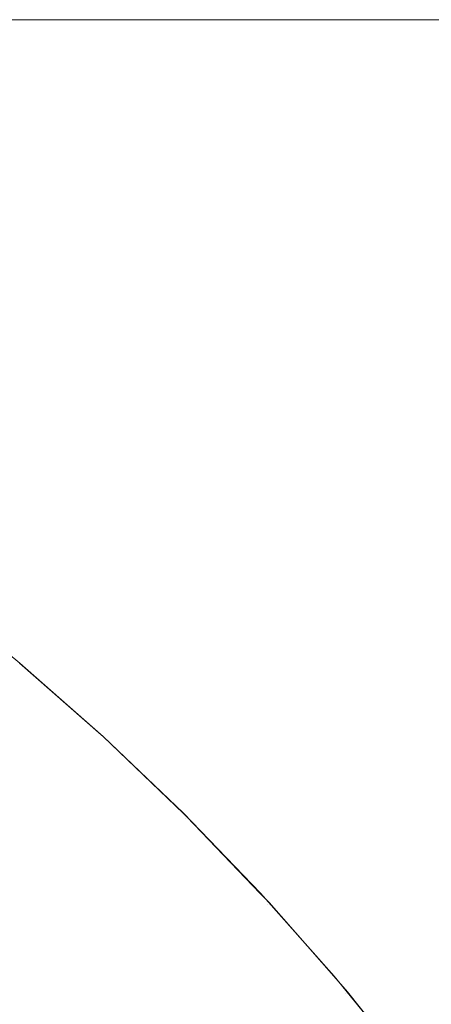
# Model space of a CAD drawing. Header units: centimetres. Extents: x -26 to 27.3, y -25.9 to -24.1.
# Tile 102 of 224: x -8.1529 to -8.1378, y -24.0961 to -24.0599. Entities that reach past the tile are written whole.
import ezdxf

# ---------------------------------------------------------------- set-up
doc = ezdxf.new("R2010")
doc.units = ezdxf.units.CM
doc.header["$LTSCALE"] = 2.54
doc.layers.add('Lucido design-1', color=7, linetype='Continuous')

# ---------------------------------------------------------------- blocks, each defined once
blk = doc.blocks.new('Gruppo-7-1')
at = {"color": 7, "linetype": 'Continuous', "lineweight": 9}
for points, invisible_edges in [([(27.182518, -24.059935, 1182.325802), (27.182518, -24.059888, 1182.322727), (-25.917482, -24.059888, 1182.322727), (-25.917482, -24.059935, 1182.325802)], 8), ([(-25.917482, -24.059888, 1181.722727), (-8.051282, -24.059888, 1182.11985), (-8.059618, -24.059888, 1182.118238)], 9), ([(-25.917482, -24.059888, 1181.722727), (-8.107523, -24.059888, 1182.101312), (-8.115021, -24.059888, 1182.09733)], 9), ([(-8.059618, -24.059888, 1182.118238), (-8.067878, -24.059888, 1182.116274), (-25.917482, -24.059888, 1181.722727)], 10), ([(-8.067878, -24.059888, 1182.116274), (-8.076047, -24.059888, 1182.11396), (-25.917482, -24.059888, 1181.722727)], 10), ([(-25.917482, -24.059888, 1181.722727), (-8.099862, -24.059888, 1182.104973), (-8.107523, -24.059888, 1182.101312)], 9), ([(-8.115021, -24.059888, 1182.09733), (-8.122344, -24.059888, 1182.093033), (-25.917482, -24.059888, 1181.722727)], 10), ([(-25.917482, -24.059888, 1181.722727), (-8.076047, -24.059888, 1182.11396), (-8.08411, -24.059888, 1182.111303)], 9), ([(-25.917482, -24.059888, 1181.722727), (-25.917482, -24.059888, 1182.322727), (-8.042886, -24.059888, 1182.121107), (-8.051282, -24.059888, 1182.11985)], 10), ([(-25.917482, -24.059888, 1181.722727), (-8.143126, -24.059888, 1182.078334), (-8.149617, -24.059888, 1182.072862)], 9), ([(-25.917482, -24.059888, 1181.722727), (-8.122344, -24.059888, 1182.093033), (-8.129477, -24.059888, 1182.088429)], 9), ([(-25.917482, -24.059888, 1181.722727), (-8.092053, -24.059888, 1182.108305), (-8.099862, -24.059888, 1182.104973)], 9), ([(-8.08411, -24.059888, 1182.111303), (-8.092053, -24.059888, 1182.108305), (-25.917482, -24.059888, 1181.722727)], 10), ([(-8.149617, -24.059888, 1182.072862), (-8.15587, -24.059888, 1182.067118), (-25.917482, -24.059888, 1181.722727)], 10), ([(-8.129477, -24.059888, 1182.088429), (-8.136409, -24.059888, 1182.083527), (-25.917482, -24.059888, 1181.722727)], 10), ([(-8.136409, -24.059888, 1182.083527), (-8.143126, -24.059888, 1182.078334), (-25.917482, -24.059888, 1181.722727)], 10), ([(9.282518, -24.059888, 1182.122727), (-25.917482, -24.059888, 1182.322727), (27.182518, -24.059888, 1182.322727)], 9), ([(9.282518, -24.059888, 1182.122727), (-8.017482, -24.059888, 1182.122727), (-25.917482, -24.059888, 1182.322727)], 10), ([(-25.917482, -24.059888, 1182.322727), (-8.02597, -24.059888, 1182.122547), (-8.034443, -24.059888, 1182.122007)], 9), ([(-8.017482, -24.059888, 1182.122727), (-8.02597, -24.059888, 1182.122547), (-25.917482, -24.059888, 1182.322727)], 10), ([(-8.034443, -24.059888, 1182.122007), (-8.042886, -24.059888, 1182.121107), (-25.917482, -24.059888, 1182.322727)], 10), ([(-25.917482, -24.059935, 1182.325802), (-25.917482, -24.060002, 1182.327088), (27.182518, -24.060002, 1182.327088), (27.182518, -24.059935, 1182.325802)], 10), ([(27.182518, -24.060149, 1182.329948), (27.182518, -24.060002, 1182.327088), (-25.917482, -24.060002, 1182.327088), (-25.917482, -24.060149, 1182.329948)], 10), ([(-8.161873, -24.059888, 1182.061115), (-8.15587, -24.059888, 1182.067118), (-8.152853, -24.059983, 1182.063971), (-8.158726, -24.059983, 1182.058098)], 14), ([(-8.158726, -24.059983, 1182.058098), (-8.152853, -24.059983, 1182.063971), (-8.149994, -24.060249, 1182.060987), (-8.155742, -24.060249, 1182.055239)], 15), ([(-8.15587, -24.059888, 1182.067118), (-8.149617, -24.059888, 1182.072862), (-8.146737, -24.059983, 1182.069589), (-8.152853, -24.059983, 1182.063971)], 14), ([(-8.152853, -24.059983, 1182.063971), (-8.146737, -24.059983, 1182.069589), (-8.144006, -24.060249, 1182.066487), (-8.149994, -24.060249, 1182.060987)], 15), ([(-8.149617, -24.059888, 1182.072862), (-8.143126, -24.059888, 1182.078334), (-8.140387, -24.059983, 1182.074942), (-8.146737, -24.059983, 1182.069589)], 14), ([(-8.146737, -24.059983, 1182.069589), (-8.140387, -24.059983, 1182.074942), (-8.137791, -24.060249, 1182.071727), (-8.144006, -24.060249, 1182.066487)], 15), ([(-8.143126, -24.059888, 1182.078334), (-8.136409, -24.059888, 1182.083527), (-8.133816, -24.059983, 1182.080021), (-8.140387, -24.059983, 1182.074942)], 14), ([(-8.140387, -24.059983, 1182.074942), (-8.133816, -24.059983, 1182.080021), (-8.131359, -24.060249, 1182.076699), (-8.137791, -24.060249, 1182.071727)], 15), ([(-25.917482, -24.060149, 1182.329948), (-25.917482, -24.060288, 1182.331441), (27.182518, -24.060288, 1182.331441), (27.182518, -24.060149, 1182.329948)], 10), ([(27.182518, -24.060535, 1182.334084), (27.182518, -24.060288, 1182.331441), (-25.917482, -24.060288, 1182.331441), (-25.917482, -24.060535, 1182.334084)], 10), ([(-8.161242, -24.060249, 1182.049251), (-8.155742, -24.060249, 1182.055239), (-8.152772, -24.060686, 1182.052392), (-8.158153, -24.060686, 1182.046533)], 15), ([(-8.155742, -24.060249, 1182.055239), (-8.149994, -24.060249, 1182.060987), (-8.147147, -24.060686, 1182.058017), (-8.152772, -24.060686, 1182.052392)], 15), ([(-8.149994, -24.060249, 1182.060987), (-8.144006, -24.060249, 1182.066487), (-8.141288, -24.060686, 1182.063398), (-8.147147, -24.060686, 1182.058017)], 15), ([(-8.144006, -24.060249, 1182.066487), (-8.137791, -24.060249, 1182.071727), (-8.135206, -24.060686, 1182.068526), (-8.141288, -24.060686, 1182.063398)], 15), ([(-25.917482, -24.060535, 1182.334084), (-25.917482, -24.060764, 1182.335777), (27.182518, -24.060764, 1182.335777), (27.182518, -24.060535, 1182.334084)], 10), ([(27.182518, -24.061093, 1182.338205), (27.182518, -24.060764, 1182.335777), (-25.917482, -24.060764, 1182.335777), (-25.917482, -24.061093, 1182.338205)], 10), ([(-8.158153, -24.060686, 1182.046533), (-8.152772, -24.060686, 1182.052392), (-8.14982, -24.061292, 1182.049562), (-8.155083, -24.061292, 1182.043831)], 15), ([(-8.152772, -24.060686, 1182.052392), (-8.147147, -24.060686, 1182.058017), (-8.144317, -24.061292, 1182.055065), (-8.14982, -24.061292, 1182.049562)], 15), ([(-8.147147, -24.060686, 1182.058017), (-8.141288, -24.060686, 1182.063398), (-8.138586, -24.061292, 1182.060328), (-8.144317, -24.061292, 1182.055065)], 15), ([(-8.141288, -24.060686, 1182.063398), (-8.135206, -24.060686, 1182.068526), (-8.132637, -24.061292, 1182.065344), (-8.138586, -24.061292, 1182.060328)], 15), ([(-25.917482, -24.061093, 1182.338205), (-25.917482, -24.061428, 1182.340088), (27.182518, -24.061428, 1182.340088), (27.182518, -24.061093, 1182.338205)], 10), ([(27.182518, -24.061823, 1182.342302), (27.182518, -24.061428, 1182.340088), (-25.917482, -24.061428, 1182.340088), (-25.917482, -24.061823, 1182.342302)], 10), ([(-8.160099, -24.061292, 1182.037882), (-8.155083, -24.061292, 1182.043831), (-8.152038, -24.062065, 1182.041151), (-8.156942, -24.062065, 1182.035334)], 15), ([(-8.155083, -24.061292, 1182.043831), (-8.14982, -24.061292, 1182.049562), (-8.14689, -24.062065, 1182.046755), (-8.152038, -24.062065, 1182.041151)], 15), ([(-8.14982, -24.061292, 1182.049562), (-8.144317, -24.061292, 1182.055065), (-8.14151, -24.062065, 1182.052135), (-8.14689, -24.062065, 1182.046755)], 15), ([(-8.144317, -24.061292, 1182.055065), (-8.138586, -24.061292, 1182.060328), (-8.135906, -24.062065, 1182.057283), (-8.14151, -24.062065, 1182.052135)], 15), ([(-8.138586, -24.061292, 1182.060328), (-8.132637, -24.061292, 1182.065344), (-8.130088, -24.062065, 1182.062187), (-8.135906, -24.062065, 1182.057283)], 15), ([(-25.917482, -24.061823, 1182.342302), (-25.917482, -24.06228, 1182.344366), (27.182518, -24.06228, 1182.344366), (27.182518, -24.061823, 1182.342302)], 10), ([(-8.156942, -24.062065, 1182.035334), (-8.152038, -24.062065, 1182.041151), (-8.149021, -24.063005, 1182.038496), (-8.153816, -24.063005, 1182.032809)], 15), ([(-8.152038, -24.062065, 1182.041151), (-8.14689, -24.062065, 1182.046755), (-8.143989, -24.063005, 1182.043974), (-8.149021, -24.063005, 1182.038496)], 15), ([(-8.14689, -24.062065, 1182.046755), (-8.14151, -24.062065, 1182.052135), (-8.138729, -24.063005, 1182.049234), (-8.143989, -24.063005, 1182.043974)], 15), ([(-8.14151, -24.062065, 1182.052135), (-8.135906, -24.062065, 1182.057283), (-8.133251, -24.063005, 1182.054266), (-8.138729, -24.063005, 1182.049234)], 15), ([(27.182518, -24.062723, 1182.346369), (27.182518, -24.06228, 1182.344366), (-25.917482, -24.06228, 1182.344366), (-25.917482, -24.062723, 1182.346369)], 10), ([(-25.917482, -24.062723, 1182.346369), (-25.917482, -24.063316, 1182.348604), (27.182518, -24.063316, 1182.348604), (27.182518, -24.062723, 1182.346369)], 10), ([(27.182518, -24.063793, 1182.350399), (27.182518, -24.063316, 1182.348604), (-25.917482, -24.063316, 1182.348604), (-25.917482, -24.063793, 1182.350399)], 10), ([(-8.158365, -24.063005, 1182.026924), (-8.153816, -24.063005, 1182.032809), (-8.150725, -24.064108, 1182.030313), (-8.155171, -24.064108, 1182.024561)], 15), ([(-8.153816, -24.063005, 1182.032809), (-8.149021, -24.063005, 1182.038496), (-8.146039, -24.064108, 1182.035871), (-8.150725, -24.064108, 1182.030313)], 15), ([(-8.149021, -24.063005, 1182.038496), (-8.143989, -24.063005, 1182.043974), (-8.141121, -24.064108, 1182.041225), (-8.146039, -24.064108, 1182.035871)], 15), ([(-8.143989, -24.063005, 1182.043974), (-8.138729, -24.063005, 1182.049234), (-8.13598, -24.064108, 1182.046366), (-8.141121, -24.064108, 1182.041225)], 15), ([(-8.138729, -24.063005, 1182.049234), (-8.133251, -24.063005, 1182.054266), (-8.130626, -24.064108, 1182.051284), (-8.13598, -24.064108, 1182.046366)], 15), ([(-25.917482, -24.063793, 1182.350399), (-25.917482, -24.064536, 1182.352792), (27.182518, -24.064536, 1182.352792), (27.182518, -24.063793, 1182.350399)], 10), ([(-8.159369, -24.064108, 1182.018626), (-8.155171, -24.064108, 1182.024561), (-8.152019, -24.065374, 1182.02223), (-8.156121, -24.065374, 1182.01643)], 15), ([(-8.155171, -24.064108, 1182.024561), (-8.150725, -24.064108, 1182.030313), (-8.147675, -24.065374, 1182.02785), (-8.152019, -24.065374, 1182.02223)], 15), ([(-8.150725, -24.064108, 1182.030313), (-8.146039, -24.064108, 1182.035871), (-8.143096, -24.065374, 1182.033281), (-8.147675, -24.065374, 1182.02785)], 15), ([(-8.146039, -24.064108, 1182.035871), (-8.141121, -24.064108, 1182.041225), (-8.13829, -24.065374, 1182.038513), (-8.143096, -24.065374, 1182.033281)], 15), ([(-8.141121, -24.064108, 1182.041225), (-8.13598, -24.064108, 1182.046366), (-8.133268, -24.065374, 1182.043536), (-8.13829, -24.065374, 1182.038513)], 15), ([(27.182518, -24.065031, 1182.354384), (27.182518, -24.064536, 1182.352792), (-25.917482, -24.064536, 1182.352792), (-25.917482, -24.065031, 1182.354384)], 10), ([(-25.917482, -24.065031, 1182.354384), (-25.917482, -24.065938, 1182.356922), (27.182518, -24.065938, 1182.356922), (27.182518, -24.065031, 1182.354384)], 10), ([(-8.156121, -24.065374, 1182.01643), (-8.152019, -24.065374, 1182.02223), (-8.148914, -24.066798, 1182.019934), (-8.152921, -24.066798, 1182.014268)], 15), ([(-8.152019, -24.065374, 1182.02223), (-8.147675, -24.065374, 1182.02785), (-8.14467, -24.066798, 1182.025424), (-8.148914, -24.066798, 1182.019934)], 15), ([(-8.147675, -24.065374, 1182.02785), (-8.143096, -24.065374, 1182.033281), (-8.140197, -24.066798, 1182.03073), (-8.14467, -24.066798, 1182.025424)], 15), ([(-8.143096, -24.065374, 1182.033281), (-8.13829, -24.065374, 1182.038513), (-8.135502, -24.066798, 1182.03584), (-8.140197, -24.066798, 1182.03073)], 15), ([(-8.13829, -24.065374, 1182.038513), (-8.133268, -24.065374, 1182.043536), (-8.130595, -24.066798, 1182.040747), (-8.135502, -24.066798, 1182.03584)], 15), ([(27.182518, -24.066436, 1182.358317), (27.182518, -24.065938, 1182.356922), (-25.917482, -24.065938, 1182.356922), (-25.917482, -24.066436, 1182.358317)], 10), ([(-25.917482, -24.066436, 1182.358317), (-25.917482, -24.067517, 1182.360988), (27.182518, -24.067517, 1182.360988), (27.182518, -24.066436, 1182.358317)], 10), ([(-8.156684, -24.066798, 1182.008437), (-8.152921, -24.066798, 1182.014268), (-8.149775, -24.068378, 1182.012142), (-8.153451, -24.068378, 1182.006447)], 15), ([(-8.152921, -24.066798, 1182.014268), (-8.148914, -24.066798, 1182.019934), (-8.145861, -24.068378, 1182.017676), (-8.149775, -24.068378, 1182.012142)], 15), ([(-8.148914, -24.066798, 1182.019934), (-8.14467, -24.066798, 1182.025424), (-8.141716, -24.068378, 1182.023039), (-8.145861, -24.068378, 1182.017676)], 15), ([(-8.14467, -24.066798, 1182.025424), (-8.140197, -24.066798, 1182.03073), (-8.137347, -24.068378, 1182.028221), (-8.141716, -24.068378, 1182.023039)], 15), ([(-8.140197, -24.066798, 1182.03073), (-8.135502, -24.066798, 1182.03584), (-8.132761, -24.068378, 1182.033213), (-8.137347, -24.068378, 1182.028221)], 15), ([(27.182518, -24.068005, 1182.362192), (27.182518, -24.067517, 1182.360988), (-25.917482, -24.067517, 1182.360988), (-25.917482, -24.068005, 1182.362192)], 10), ([(-25.917482, -24.068005, 1182.362192), (-25.917482, -24.069273, 1182.364982), (27.182518, -24.069273, 1182.364982), (27.182518, -24.068005, 1182.362192)], 10), ([(-8.156882, -24.068378, 1182.0006), (-8.153451, -24.068378, 1182.006447), (-8.150279, -24.070112, 1182.004493), (-8.153629, -24.070112, 1181.998784)], 15), ([(-8.153451, -24.068378, 1182.006447), (-8.149775, -24.068378, 1182.012142), (-8.146689, -24.070112, 1182.010056), (-8.150279, -24.070112, 1182.004493)], 15), ([(-8.149775, -24.068378, 1182.012142), (-8.145861, -24.068378, 1182.017676), (-8.142866, -24.070112, 1182.015461), (-8.146689, -24.070112, 1182.010056)], 15), ([(-8.145861, -24.068378, 1182.017676), (-8.141716, -24.068378, 1182.023039), (-8.138817, -24.070112, 1182.020699), (-8.142866, -24.070112, 1182.015461)], 15), ([(-8.141716, -24.068378, 1182.023039), (-8.137347, -24.068378, 1182.028221), (-8.13455, -24.070112, 1182.02576), (-8.138817, -24.070112, 1182.020699)], 15), ([(27.182518, -24.069736, 1182.366002), (27.182518, -24.069273, 1182.364982), (-25.917482, -24.069273, 1182.364982), (-25.917482, -24.069736, 1182.366002)], 10), ([(-25.917482, -24.069736, 1182.366002), (-25.917482, -24.071201, 1182.368895), (27.182518, -24.071201, 1182.368895), (27.182518, -24.069736, 1182.366002)], 10), ([(-8.156735, -24.070112, 1181.992937), (-8.153629, -24.070112, 1181.998784), (-8.150445, -24.071996, 1181.997005), (-8.153478, -24.071996, 1181.991295)], 15), ([(-8.153629, -24.070112, 1181.998784), (-8.150279, -24.070112, 1182.004493), (-8.147173, -24.071996, 1182.002581), (-8.150445, -24.071996, 1181.997005)], 15), ([(-8.150279, -24.070112, 1182.004493), (-8.146689, -24.070112, 1182.010056), (-8.143667, -24.071996, 1182.008013), (-8.147173, -24.071996, 1182.002581)], 15), ([(-8.146689, -24.070112, 1182.010056), (-8.142866, -24.070112, 1182.015461), (-8.139933, -24.071996, 1182.013292), (-8.143667, -24.071996, 1182.008013)], 15), ([(-8.142866, -24.070112, 1182.015461), (-8.138817, -24.070112, 1182.020699), (-8.135979, -24.071996, 1182.018407), (-8.139933, -24.071996, 1182.013292)], 15), ([(-8.138817, -24.070112, 1182.020699), (-8.13455, -24.070112, 1182.02576), (-8.131812, -24.071996, 1182.02335), (-8.135979, -24.071996, 1182.018407)], 15), ([(27.182518, -24.071627, 1182.369739), (27.182518, -24.071201, 1182.368895), (-25.917482, -24.071201, 1182.368895), (-25.917482, -24.071627, 1182.369739)], 10), ([(-25.917482, -24.071627, 1182.369739), (-25.917482, -24.073297, 1182.372721), (27.182518, -24.073297, 1182.372721), (27.182518, -24.071627, 1182.369739)], 10), ([(-8.156265, -24.071996, 1181.985461), (-8.153478, -24.071996, 1181.991295), (-8.150295, -24.074026, 1181.98969), (-8.153017, -24.074026, 1181.983993)], 15), ([(-8.153478, -24.071996, 1181.991295), (-8.150445, -24.071996, 1181.997005), (-8.147333, -24.074026, 1181.995266), (-8.150295, -24.074026, 1181.98969)], 15), ([(-8.150445, -24.071996, 1181.997005), (-8.147173, -24.071996, 1182.002581), (-8.144138, -24.074026, 1182.000712), (-8.147333, -24.074026, 1181.995266)], 15), ([(-8.147173, -24.071996, 1182.002581), (-8.143667, -24.071996, 1182.008013), (-8.140714, -24.074026, 1182.006017), (-8.144138, -24.074026, 1182.000712)], 15), ([(-8.143667, -24.071996, 1182.008013), (-8.139933, -24.071996, 1182.013292), (-8.137068, -24.074026, 1182.011172), (-8.140714, -24.074026, 1182.006017)], 15), ([(-8.139933, -24.071996, 1182.013292), (-8.135979, -24.071996, 1182.018407), (-8.133206, -24.074026, 1182.016168), (-8.137068, -24.074026, 1182.011172)], 15), ([(27.182518, -24.073675, 1182.373397), (27.182518, -24.073297, 1182.372721), (-25.917482, -24.073297, 1182.372721), (-25.917482, -24.073675, 1182.373397)], 10), ([(-25.917482, -24.073675, 1182.373397), (-25.917482, -24.075558, 1182.376451), (27.182518, -24.075558, 1182.376451), (27.182518, -24.073675, 1182.373397)], 10), ([(-8.157725, -24.074026, 1181.972278), (-8.155495, -24.074026, 1181.978185), (-8.152271, -24.076198, 1181.97689), (-8.154448, -24.076198, 1181.97112)], 15), ([(-8.155495, -24.074026, 1181.978185), (-8.153017, -24.074026, 1181.983993), (-8.149851, -24.076198, 1181.982562), (-8.152271, -24.076198, 1181.97689)], 15), ([(-8.153017, -24.074026, 1181.983993), (-8.150295, -24.074026, 1181.98969), (-8.147192, -24.076198, 1181.988126), (-8.149851, -24.076198, 1181.982562)], 15), ([(-8.150295, -24.074026, 1181.98969), (-8.147333, -24.074026, 1181.995266), (-8.1443, -24.076198, 1181.993572), (-8.147192, -24.076198, 1181.988126)], 15), ([(-8.147333, -24.074026, 1181.995266), (-8.144138, -24.074026, 1182.000712), (-8.141179, -24.076198, 1181.99889), (-8.1443, -24.076198, 1181.993572)], 15), ([(-8.144138, -24.074026, 1182.000712), (-8.140714, -24.074026, 1182.006017), (-8.137835, -24.076198, 1182.004071), (-8.141179, -24.076198, 1181.99889)], 15), ([(-8.140714, -24.074026, 1182.006017), (-8.137068, -24.074026, 1182.011172), (-8.134274, -24.076198, 1182.009106), (-8.137835, -24.076198, 1182.004071)], 15), ([(27.182518, -24.075877, 1182.376969), (27.182518, -24.075558, 1182.376451), (-25.917482, -24.075558, 1182.376451), (-25.917482, -24.075877, 1182.376969)], 10), ([(-25.917482, -24.075877, 1182.376969), (-25.917482, -24.07798, 1182.38008), (27.182518, -24.07798, 1182.38008), (27.182518, -24.075877, 1182.376969)], 10), ([(-8.156379, -24.076198, 1181.965264), (-8.154448, -24.076198, 1181.97112), (-8.151261, -24.078509, 1181.969994), (-8.153147, -24.078509, 1181.964274)], 15), ([(-8.154448, -24.076198, 1181.97112), (-8.152271, -24.076198, 1181.97689), (-8.149135, -24.078509, 1181.97563), (-8.151261, -24.078509, 1181.969994)], 15), ([(-8.152271, -24.076198, 1181.97689), (-8.149851, -24.076198, 1181.982562), (-8.146771, -24.078509, 1181.981169), (-8.149135, -24.078509, 1181.97563)], 15), ([(-8.149851, -24.076198, 1181.982562), (-8.147192, -24.076198, 1181.988126), (-8.144174, -24.078509, 1181.986604), (-8.146771, -24.078509, 1181.981169)], 15), ([(-8.147192, -24.076198, 1181.988126), (-8.1443, -24.076198, 1181.993572), (-8.141349, -24.078509, 1181.991923), (-8.144174, -24.078509, 1181.986604)], 15), ([(-8.1443, -24.076198, 1181.993572), (-8.141179, -24.076198, 1181.99889), (-8.1383, -24.078509, 1181.997118), (-8.141349, -24.078509, 1181.991923)], 15), ([(-8.141179, -24.076198, 1181.99889), (-8.137835, -24.076198, 1182.004071), (-8.135034, -24.078509, 1182.002179), (-8.1383, -24.078509, 1181.997118)], 15), ([(-8.137835, -24.076198, 1182.004071), (-8.134274, -24.076198, 1182.009106), (-8.131556, -24.078509, 1182.007096), (-8.135034, -24.078509, 1182.002179)], 15), ([(27.182518, -24.078229, 1182.380449), (27.182518, -24.07798, 1182.38008), (-25.917482, -24.07798, 1182.38008), (-25.917482, -24.078229, 1182.380449)], 10), ([(-25.917482, -24.078229, 1182.380449), (-25.917482, -24.080557, 1182.3836), (27.182518, -24.080557, 1182.3836), (27.182518, -24.078229, 1182.380449)], 10), ([(-8.156182, -24.078509, 1181.952619), (-8.154788, -24.078509, 1181.958479), (-8.151614, -24.080954, 1181.957652), (-8.152976, -24.080954, 1181.951928)], 15), ([(-8.154788, -24.078509, 1181.958479), (-8.153147, -24.078509, 1181.964274), (-8.150011, -24.080954, 1181.963314), (-8.151614, -24.080954, 1181.957652)], 15), ([(-8.153147, -24.078509, 1181.964274), (-8.151261, -24.078509, 1181.969994), (-8.148169, -24.080954, 1181.968902), (-8.150011, -24.080954, 1181.963314)], 15), ([(-8.151261, -24.078509, 1181.969994), (-8.149135, -24.078509, 1181.97563), (-8.146092, -24.080954, 1181.974407), (-8.148169, -24.080954, 1181.968902)], 15), ([(-8.149135, -24.078509, 1181.97563), (-8.146771, -24.078509, 1181.981169), (-8.143782, -24.080954, 1181.979818), (-8.146092, -24.080954, 1181.974407)], 15), ([(-8.146771, -24.078509, 1181.981169), (-8.144174, -24.078509, 1181.986604), (-8.141246, -24.080954, 1181.985127), (-8.143782, -24.080954, 1181.979818)], 15), ([(-8.144174, -24.078509, 1181.986604), (-8.141349, -24.078509, 1181.991923), (-8.138486, -24.080954, 1181.990324), (-8.141246, -24.080954, 1181.985127)], 15), ([(-8.141349, -24.078509, 1181.991923), (-8.1383, -24.078509, 1181.997118), (-8.135508, -24.080954, 1181.995398), (-8.138486, -24.080954, 1181.990324)], 15), ([(-8.1383, -24.078509, 1181.997118), (-8.135034, -24.078509, 1182.002179), (-8.132317, -24.080954, 1182.000342), (-8.135508, -24.080954, 1181.995398)], 15), ([(27.182518, -24.080728, 1182.383831), (27.182518, -24.080557, 1182.3836), (-25.917482, -24.080557, 1182.3836), (-25.917482, -24.080728, 1182.383831)], 10), ([(-25.917482, -24.080728, 1182.383831), (-25.917482, -24.083286, 1182.387004), (27.182518, -24.083286, 1182.387004), (27.182518, -24.080728, 1182.383831)], 10), ([(-8.156086, -24.080954, 1181.922727), (-8.155962, -24.080954, 1181.92861), (-8.15279, -24.083529, 1181.928475), (-8.152912, -24.083529, 1181.922727)], 7), ([(-8.155962, -24.080954, 1181.92861), (-8.155587, -24.080954, 1181.934482), (-8.152425, -24.083529, 1181.934212), (-8.15279, -24.083529, 1181.928475)], 15), ([(-8.155587, -24.080954, 1181.934482), (-8.154964, -24.080954, 1181.940332), (-8.151815, -24.083529, 1181.939929), (-8.152425, -24.083529, 1181.934212)], 15), ([(-8.154964, -24.080954, 1181.940332), (-8.154093, -24.080954, 1181.946151), (-8.150964, -24.083529, 1181.945615), (-8.151815, -24.083529, 1181.939929)], 15), ([(-8.154093, -24.080954, 1181.946151), (-8.152976, -24.080954, 1181.951928), (-8.149873, -24.083529, 1181.951259), (-8.150964, -24.083529, 1181.945615)], 15), ([(-8.152976, -24.080954, 1181.951928), (-8.151614, -24.080954, 1181.957652), (-8.148542, -24.083529, 1181.956853), (-8.149873, -24.083529, 1181.951259)], 15), ([(-8.151614, -24.080954, 1181.957652), (-8.150011, -24.080954, 1181.963314), (-8.146976, -24.083529, 1181.962384), (-8.148542, -24.083529, 1181.956853)], 15), ([(-8.150011, -24.080954, 1181.963314), (-8.148169, -24.080954, 1181.968902), (-8.145176, -24.083529, 1181.967844), (-8.146976, -24.083529, 1181.962384)], 15), ([(-8.148169, -24.080954, 1181.968902), (-8.146092, -24.080954, 1181.974407), (-8.143146, -24.083529, 1181.973223), (-8.145176, -24.083529, 1181.967844)], 15), ([(-8.146092, -24.080954, 1181.974407), (-8.143782, -24.080954, 1181.979818), (-8.14089, -24.083529, 1181.978511), (-8.143146, -24.083529, 1181.973223)], 15), ([(-8.143782, -24.080954, 1181.979818), (-8.141246, -24.080954, 1181.985127), (-8.138411, -24.083529, 1181.983698), (-8.14089, -24.083529, 1181.978511)], 15), ([(-8.141246, -24.080954, 1181.985127), (-8.138486, -24.080954, 1181.990324), (-8.135715, -24.083529, 1181.988776), (-8.138411, -24.083529, 1181.983698)], 15), ([(-8.138486, -24.080954, 1181.990324), (-8.135508, -24.080954, 1181.995398), (-8.132805, -24.083529, 1181.993734), (-8.135715, -24.083529, 1181.988776)], 15), ([(27.182518, -24.083369, 1182.387108), (27.182518, -24.083286, 1182.387004), (-25.917482, -24.083286, 1182.387004), (-25.917482, -24.083369, 1182.387108)], 10), ([(27.182518, -24.086149, 1182.390274), (27.182518, -24.083369, 1182.387108), (-25.917482, -24.083369, 1182.387108), (-25.917482, -24.086149, 1182.390274)], 10), ([(-8.153436, -24.08356, 1181.714235), (-8.150167, -24.086427, 1181.714235), (-8.150462, -24.086748, 1181.71012), (-8.153716, -24.083895, 1181.71012)], 15), ([(-8.153264, -24.083356, 1181.718367), (-8.149987, -24.08623, 1181.718367), (-8.150167, -24.086427, 1181.714235), (-8.153436, -24.08356, 1181.714235)], 15), ([(-8.152917, -24.083534, 1181.722727), (-8.149923, -24.08616, 1181.722727), (-8.149987, -24.08623, 1181.718367), (-8.153264, -24.083356, 1181.718367)], 14), ([(-8.149923, -24.08616, 1181.722727), (-8.152917, -24.083534, 1181.722727), (-8.152912, -24.083529, 1181.922727)], 10), ([(-8.152912, -24.083529, 1181.922727), (-8.149849, -24.086228, 1181.922727), (-8.14985, -24.08623, 1181.722727), (-8.149923, -24.08616, 1181.722727)], 10), ([(-8.152912, -24.083529, 1181.922727), (-8.15279, -24.083529, 1181.928475), (-8.14973, -24.086228, 1181.928345), (-8.149849, -24.086228, 1181.922727)], 7), ([(-8.15279, -24.083529, 1181.928475), (-8.152425, -24.083529, 1181.934212), (-8.149372, -24.086228, 1181.933953), (-8.14973, -24.086228, 1181.928345)], 15), ([(-8.152425, -24.083529, 1181.934212), (-8.151815, -24.083529, 1181.939929), (-8.148777, -24.086228, 1181.93954), (-8.149372, -24.086228, 1181.933953)], 15), ([(-8.151815, -24.083529, 1181.939929), (-8.150964, -24.083529, 1181.945615), (-8.147945, -24.086228, 1181.945097), (-8.148777, -24.086228, 1181.93954)], 15), ([(-8.150964, -24.083529, 1181.945615), (-8.149873, -24.083529, 1181.951259), (-8.146878, -24.086228, 1181.950614), (-8.147945, -24.086228, 1181.945097)], 15), ([(-8.149873, -24.083529, 1181.951259), (-8.148542, -24.083529, 1181.956853), (-8.145578, -24.086228, 1181.956081), (-8.146878, -24.086228, 1181.950614)], 15), ([(-8.148542, -24.083529, 1181.956853), (-8.146976, -24.083529, 1181.962384), (-8.144047, -24.086228, 1181.961487), (-8.145578, -24.086228, 1181.956081)], 15), ([(-8.146976, -24.083529, 1181.962384), (-8.145176, -24.083529, 1181.967844), (-8.142288, -24.086228, 1181.966824), (-8.144047, -24.086228, 1181.961487)], 15), ([(-8.145176, -24.083529, 1181.967844), (-8.143146, -24.083529, 1181.973223), (-8.140304, -24.086228, 1181.972081), (-8.142288, -24.086228, 1181.966824)], 15), ([(-8.143146, -24.083529, 1181.973223), (-8.14089, -24.083529, 1181.978511), (-8.138099, -24.086228, 1181.977249), (-8.140304, -24.086228, 1181.972081)], 15), ([(-8.14089, -24.083529, 1181.978511), (-8.138411, -24.083529, 1181.983698), (-8.135676, -24.086228, 1181.982319), (-8.138099, -24.086228, 1181.977249)], 15), ([(-8.138411, -24.083529, 1181.983698), (-8.135715, -24.083529, 1181.988776), (-8.13304, -24.086228, 1181.987282), (-8.135676, -24.086228, 1181.982319)], 15), ([(-8.153716, -24.083895, 1181.71012), (-8.150462, -24.086748, 1181.71012), (-8.150871, -24.087195, 1181.706031), (-8.154106, -24.084359, 1181.706031)], 15), ([(-8.154106, -24.084359, 1181.706031), (-8.150871, -24.087195, 1181.706031), (-8.151394, -24.087765, 1181.701974), (-8.154603, -24.084951, 1181.701974)], 15), ([(-8.154603, -24.084951, 1181.701974), (-8.151394, -24.087765, 1181.701974), (-8.152029, -24.088458, 1181.697955), (-8.155207, -24.085671, 1181.697955)], 15), ([(-8.155207, -24.085671, 1181.697955), (-8.152029, -24.088458, 1181.697955), (-8.152774, -24.089272, 1181.693983), (-8.155916, -24.086516, 1181.693983)], 15), ([(-25.917482, -24.086149, 1182.390274), (-25.917482, -24.086161, 1182.390286), (27.182518, -24.086161, 1182.390286), (27.182518, -24.086149, 1182.390274)], 10), ([(27.182518, -24.089063, 1182.393323), (27.182518, -24.086161, 1182.390286), (-25.917482, -24.086161, 1182.390286), (-25.917482, -24.089063, 1182.393323)], 10), ([(-8.150167, -24.086427, 1181.714235), (-8.147027, -24.089433, 1181.714235), (-8.147336, -24.089741, 1181.71012), (-8.150462, -24.086748, 1181.71012)], 15), ([(-8.149987, -24.08623, 1181.718367), (-8.146839, -24.089245, 1181.718367), (-8.147027, -24.089433, 1181.714235), (-8.150167, -24.086427, 1181.714235)], 15), ([(-8.149987, -24.08623, 1181.718367), (-8.149923, -24.08616, 1181.722727), (-8.14985, -24.08623, 1181.722727)], 9), ([(-8.14985, -24.08623, 1181.722727), (-8.146904, -24.089051, 1181.722727), (-8.146839, -24.089245, 1181.718367), (-8.149987, -24.08623, 1181.718367)], 14), ([(-8.14985, -24.08623, 1181.722727), (-8.149849, -24.086228, 1181.922727), (-8.146901, -24.089048, 1181.922727), (-8.146904, -24.089051, 1181.722727)], 5), ([(-8.149849, -24.086228, 1181.922727), (-8.14973, -24.086228, 1181.928345), (-8.146784, -24.089048, 1181.92822), (-8.146901, -24.089048, 1181.922727)], 7), ([(-8.14973, -24.086228, 1181.928345), (-8.149372, -24.086228, 1181.933953), (-8.146435, -24.089048, 1181.933703), (-8.146784, -24.089048, 1181.92822)], 15), ([(-8.149372, -24.086228, 1181.933953), (-8.148777, -24.086228, 1181.93954), (-8.145853, -24.089048, 1181.939166), (-8.146435, -24.089048, 1181.933703)], 15), ([(-8.148777, -24.086228, 1181.93954), (-8.147945, -24.086228, 1181.945097), (-8.14504, -24.089048, 1181.944599), (-8.145853, -24.089048, 1181.939166)], 15), ([(-8.147945, -24.086228, 1181.945097), (-8.146878, -24.086228, 1181.950614), (-8.143996, -24.089048, 1181.949993), (-8.14504, -24.089048, 1181.944599)], 15), ([(-8.146878, -24.086228, 1181.950614), (-8.145578, -24.086228, 1181.956081), (-8.142725, -24.089048, 1181.955338), (-8.143996, -24.089048, 1181.949993)], 15), ([(-8.145578, -24.086228, 1181.956081), (-8.144047, -24.086228, 1181.961487), (-8.141228, -24.089048, 1181.960624), (-8.142725, -24.089048, 1181.955338)], 15), ([(-8.144047, -24.086228, 1181.961487), (-8.142288, -24.086228, 1181.966824), (-8.139508, -24.089048, 1181.965842), (-8.141228, -24.089048, 1181.960624)], 15), ([(-8.142288, -24.086228, 1181.966824), (-8.140304, -24.086228, 1181.972081), (-8.137569, -24.089048, 1181.970982), (-8.139508, -24.089048, 1181.965842)], 15), ([(-8.140304, -24.086228, 1181.972081), (-8.138099, -24.086228, 1181.977249), (-8.135412, -24.089048, 1181.976035), (-8.137569, -24.089048, 1181.970982)], 15), ([(-8.138099, -24.086228, 1181.977249), (-8.135676, -24.086228, 1181.982319), (-8.133044, -24.089048, 1181.980992), (-8.135412, -24.089048, 1181.976035)], 15), ([(-8.155916, -24.086516, 1181.693983), (-8.152774, -24.089272, 1181.693983), (-8.153629, -24.090205, 1181.690062), (-8.156729, -24.087486, 1181.690062)], 15), ([(-8.150462, -24.086748, 1181.71012), (-8.147336, -24.089741, 1181.71012), (-8.147764, -24.09017, 1181.706031), (-8.150871, -24.087195, 1181.706031)], 15), ([(-8.150871, -24.087195, 1181.706031), (-8.147764, -24.09017, 1181.706031), (-8.148311, -24.090717, 1181.701974), (-8.151394, -24.087765, 1181.701974)], 15), ([(-8.151394, -24.087765, 1181.701974), (-8.148311, -24.090717, 1181.701974), (-8.148975, -24.091381, 1181.697955), (-8.152029, -24.088458, 1181.697955)], 15), ([(-8.152029, -24.088458, 1181.697955), (-8.148975, -24.091381, 1181.697955), (-8.149756, -24.092162, 1181.693983), (-8.152774, -24.089272, 1181.693983)], 15), ([(-25.917482, -24.089063, 1182.393323), (-25.917482, -24.08918, 1182.393435), (27.182518, -24.08918, 1182.393435), (27.182518, -24.089063, 1182.393323)], 10), ([(27.182518, -24.092106, 1182.39625), (27.182518, -24.08918, 1182.393435), (-25.917482, -24.08918, 1182.393435), (-25.917482, -24.092106, 1182.39625)], 10), ([(-8.152774, -24.089272, 1181.693983), (-8.149756, -24.092162, 1181.693983), (-8.15065, -24.093056, 1181.690062), (-8.153629, -24.090205, 1181.690062)], 15), ([(-8.146839, -24.089245, 1181.718367), (-8.143824, -24.092393, 1181.718367), (-8.144021, -24.092573, 1181.714235), (-8.147027, -24.089433, 1181.714235)], 15), ([(-8.146771, -24.089177, 1181.722727), (-8.146904, -24.089051, 1181.722727), (-8.146901, -24.089048, 1181.922727)], 10), ([(-8.146904, -24.089051, 1181.722727), (-8.146771, -24.089177, 1181.722727), (-8.146839, -24.089245, 1181.718367)], 10), ([(-8.146901, -24.089048, 1181.922727), (-8.144073, -24.091983, 1181.922727), (-8.14408, -24.091989, 1181.722727), (-8.146771, -24.089177, 1181.722727)], 10), ([(-8.146901, -24.089048, 1181.922727), (-8.146784, -24.089048, 1181.92822), (-8.143959, -24.091983, 1181.9281), (-8.144073, -24.091983, 1181.922727)], 7), ([(-8.143824, -24.092393, 1181.718367), (-8.146839, -24.089245, 1181.718367), (-8.146771, -24.089177, 1181.722727), (-8.14408, -24.091989, 1181.722727)], 11), ([(-8.146784, -24.089048, 1181.92822), (-8.146435, -24.089048, 1181.933703), (-8.143617, -24.091983, 1181.933463), (-8.143959, -24.091983, 1181.9281)], 15), ([(-8.146435, -24.089048, 1181.933703), (-8.145853, -24.089048, 1181.939166), (-8.143048, -24.091983, 1181.938806), (-8.143617, -24.091983, 1181.933463)], 15), ([(-8.145853, -24.089048, 1181.939166), (-8.14504, -24.089048, 1181.944599), (-8.142252, -24.091983, 1181.944121), (-8.143048, -24.091983, 1181.938806)], 15), ([(-8.14504, -24.089048, 1181.944599), (-8.143996, -24.089048, 1181.949993), (-8.141232, -24.091983, 1181.949397), (-8.142252, -24.091983, 1181.944121)], 15), ([(-8.143996, -24.089048, 1181.949993), (-8.142725, -24.089048, 1181.955338), (-8.139989, -24.091983, 1181.954625), (-8.141232, -24.091983, 1181.949397)], 15), ([(-8.142725, -24.089048, 1181.955338), (-8.141228, -24.089048, 1181.960624), (-8.138524, -24.091983, 1181.959796), (-8.139989, -24.091983, 1181.954625)], 15), ([(-8.141228, -24.089048, 1181.960624), (-8.139508, -24.089048, 1181.965842), (-8.136842, -24.091983, 1181.9649), (-8.138524, -24.091983, 1181.959796)], 15), ([(-8.139508, -24.089048, 1181.965842), (-8.137569, -24.089048, 1181.970982), (-8.134945, -24.091983, 1181.969927), (-8.136842, -24.091983, 1181.9649)], 15), ([(-8.147027, -24.089433, 1181.714235), (-8.144021, -24.092573, 1181.714235), (-8.144343, -24.092868, 1181.71012), (-8.147336, -24.089741, 1181.71012)], 15), ([(-8.147336, -24.089741, 1181.71012), (-8.144343, -24.092868, 1181.71012), (-8.144789, -24.093277, 1181.706031), (-8.147764, -24.09017, 1181.706031)], 15), ([(-8.153629, -24.090205, 1181.690062), (-8.15065, -24.093056, 1181.690062), (-8.151657, -24.094063, 1181.6862), (-8.154591, -24.091255, 1181.6862)], 15), ([(-8.147764, -24.09017, 1181.706031), (-8.144789, -24.093277, 1181.706031), (-8.14536, -24.0938, 1181.701974), (-8.148311, -24.090717, 1181.701974)], 15), ([(-8.148311, -24.090717, 1181.701974), (-8.14536, -24.0938, 1181.701974), (-8.146052, -24.094435, 1181.697955), (-8.148975, -24.091381, 1181.697955)], 15), ([(-8.154591, -24.091255, 1181.6862), (-8.151657, -24.094063, 1181.6862), (-8.152775, -24.095181, 1181.682403), (-8.155659, -24.09242, 1181.682403)], 15), ([(-8.148975, -24.091381, 1181.697955), (-8.146052, -24.094435, 1181.697955), (-8.146866, -24.09518, 1181.693983), (-8.149756, -24.092162, 1181.693983)], 15), ([(-25.917482, -24.092106, 1182.39625), (-25.917482, -24.092333, 1182.39645), (27.182518, -24.092333, 1182.39645), (27.182518, -24.092106, 1182.39625)], 10), ([(-8.149756, -24.092162, 1181.693983), (-8.146866, -24.09518, 1181.693983), (-8.147799, -24.096035, 1181.690062), (-8.15065, -24.093056, 1181.690062)], 15), ([(-8.143754, -24.092329, 1181.722727), (-8.14408, -24.091989, 1181.722727), (-8.144073, -24.091983, 1181.922727)], 10), ([(-8.14408, -24.091989, 1181.722727), (-8.143754, -24.092329, 1181.722727), (-8.143824, -24.092393, 1181.718367)], 10), ([(-8.143754, -24.092329, 1181.722727), (-8.144073, -24.091983, 1181.922727), (-8.14137, -24.095027, 1181.922727)], 9), ([(-8.144073, -24.091983, 1181.922727), (-8.143959, -24.091983, 1181.9281), (-8.141258, -24.095027, 1181.927985), (-8.14137, -24.095027, 1181.922727)], 7), ([(-8.143959, -24.091983, 1181.9281), (-8.143617, -24.091983, 1181.933463), (-8.140924, -24.095027, 1181.933234), (-8.141258, -24.095027, 1181.927985)], 15), ([(-8.143617, -24.091983, 1181.933463), (-8.143048, -24.091983, 1181.938806), (-8.140366, -24.095027, 1181.938463), (-8.140924, -24.095027, 1181.933234)], 15), ([(-8.143048, -24.091983, 1181.938806), (-8.142252, -24.091983, 1181.944121), (-8.139588, -24.095027, 1181.943664), (-8.140366, -24.095027, 1181.938463)], 15), ([(-8.142252, -24.091983, 1181.944121), (-8.141232, -24.091983, 1181.949397), (-8.138589, -24.095027, 1181.948828), (-8.139588, -24.095027, 1181.943664)], 15), ([(-8.141232, -24.091983, 1181.949397), (-8.139989, -24.091983, 1181.954625), (-8.137372, -24.095027, 1181.953944), (-8.138589, -24.095027, 1181.948828)], 15), ([(-8.139989, -24.091983, 1181.954625), (-8.138524, -24.091983, 1181.959796), (-8.135939, -24.095027, 1181.959004), (-8.137372, -24.095027, 1181.953944)], 15), ([(-8.138524, -24.091983, 1181.959796), (-8.136842, -24.091983, 1181.9649), (-8.134293, -24.095027, 1181.963999), (-8.135939, -24.095027, 1181.959004)], 15), ([(27.182518, -24.095274, 1182.399049), (27.182518, -24.092333, 1182.39645), (-25.917482, -24.092333, 1182.39645), (-25.917482, -24.095274, 1182.399049)], 10), ([(-8.155659, -24.09242, 1181.682403), (-8.152775, -24.095181, 1181.682403), (-8.154001, -24.096407, 1181.678678), (-8.15683, -24.093698, 1181.678678)], 15), ([(-8.144021, -24.092573, 1181.714235), (-8.141154, -24.095841, 1181.714235), (-8.141489, -24.096122, 1181.71012), (-8.144343, -24.092868, 1181.71012)], 15), ([(-8.143824, -24.092393, 1181.718367), (-8.14095, -24.09567, 1181.718367), (-8.141154, -24.095841, 1181.714235), (-8.144021, -24.092573, 1181.714235)], 15), ([(-8.14095, -24.09567, 1181.718367), (-8.143824, -24.092393, 1181.718367), (-8.143754, -24.092329, 1181.722727), (-8.14138, -24.095036, 1181.722727)], 11), ([(-8.14137, -24.095027, 1181.922727), (-8.14138, -24.095036, 1181.722727), (-8.143754, -24.092329, 1181.722727)], 9), ([(-8.144343, -24.092868, 1181.71012), (-8.141489, -24.096122, 1181.71012), (-8.141953, -24.096511, 1181.706031), (-8.144789, -24.093277, 1181.706031)], 15), ([(-8.15065, -24.093056, 1181.690062), (-8.147799, -24.096035, 1181.690062), (-8.148849, -24.096997, 1181.6862), (-8.151657, -24.094063, 1181.6862)], 15), ([(-8.144789, -24.093277, 1181.706031), (-8.141953, -24.096511, 1181.706031), (-8.142545, -24.097009, 1181.701974), (-8.14536, -24.0938, 1181.701974)], 15), ([(-8.151657, -24.094063, 1181.6862), (-8.148849, -24.096997, 1181.6862), (-8.150014, -24.098065, 1181.682403), (-8.152775, -24.095181, 1181.682403)], 15), ([(-8.14536, -24.0938, 1181.701974), (-8.142545, -24.097009, 1181.701974), (-8.143265, -24.097613, 1181.697955), (-8.146052, -24.094435, 1181.697955)], 15), ([(-8.146052, -24.094435, 1181.697955), (-8.143265, -24.097613, 1181.697955), (-8.144111, -24.098322, 1181.693983), (-8.146866, -24.09518, 1181.693983)], 15), ([(-8.140878, -24.095609, 1181.722727), (-8.14138, -24.095036, 1181.722727), (-8.14137, -24.095027, 1181.922727)], 10), ([(-8.14138, -24.095036, 1181.722727), (-8.140878, -24.095609, 1181.722727), (-8.14095, -24.09567, 1181.718367)], 10), ([(-8.140878, -24.095609, 1181.722727), (-8.14137, -24.095027, 1181.922727), (-8.138795, -24.098176, 1181.922727)], 9), ([(-8.14137, -24.095027, 1181.922727), (-8.141258, -24.095027, 1181.927985), (-8.138686, -24.098176, 1181.927876), (-8.138795, -24.098176, 1181.922727)], 7), ([(-8.141258, -24.095027, 1181.927985), (-8.140924, -24.095027, 1181.933234), (-8.138358, -24.098176, 1181.933015), (-8.138686, -24.098176, 1181.927876)], 15), ([(-8.140924, -24.095027, 1181.933234), (-8.140366, -24.095027, 1181.938463), (-8.137813, -24.098176, 1181.938136), (-8.138358, -24.098176, 1181.933015)], 15), ([(-8.140366, -24.095027, 1181.938463), (-8.139588, -24.095027, 1181.943664), (-8.13705, -24.098176, 1181.943229), (-8.137813, -24.098176, 1181.938136)], 15), ([(-8.139588, -24.095027, 1181.943664), (-8.138589, -24.095027, 1181.948828), (-8.136072, -24.098176, 1181.948285), (-8.13705, -24.098176, 1181.943229)], 15), ([(-8.138589, -24.095027, 1181.948828), (-8.137372, -24.095027, 1181.953944), (-8.134881, -24.098176, 1181.953295), (-8.136072, -24.098176, 1181.948285)], 15), ([(-25.917482, -24.095274, 1182.399049), (-25.917482, -24.095614, 1182.399325), (27.182518, -24.095614, 1182.399325), (27.182518, -24.095274, 1182.399049)], 10), ([(-8.152775, -24.095181, 1181.682403), (-8.150014, -24.098065, 1181.682403), (-8.151292, -24.099236, 1181.678678), (-8.154001, -24.096407, 1181.678678)], 15), ([(-8.146866, -24.09518, 1181.693983), (-8.144111, -24.098322, 1181.693983), (-8.14508, -24.099135, 1181.690062), (-8.147799, -24.096035, 1181.690062)], 15), ([(27.182518, -24.098543, 1182.4017), (27.182518, -24.095614, 1182.399325), (-25.917482, -24.095614, 1182.399325), (-25.917482, -24.098543, 1182.4017)], 10), ([(-8.141154, -24.095841, 1181.714235), (-8.138433, -24.099232, 1181.714235), (-8.13878, -24.099498, 1181.71012), (-8.141489, -24.096122, 1181.71012)], 15), ([(-8.14095, -24.09567, 1181.718367), (-8.138222, -24.09907, 1181.718367), (-8.138433, -24.099232, 1181.714235), (-8.141154, -24.095841, 1181.714235)], 15), ([(-8.138222, -24.09907, 1181.718367), (-8.14095, -24.09567, 1181.718367), (-8.140878, -24.095609, 1181.722727), (-8.138809, -24.098187, 1181.722727)], 11), ([(-8.138795, -24.098176, 1181.922727), (-8.138809, -24.098187, 1181.722727), (-8.140878, -24.095609, 1181.722727)], 9), ([(-8.147799, -24.096035, 1181.690062), (-8.14508, -24.099135, 1181.690062), (-8.146171, -24.100051, 1181.6862), (-8.148849, -24.096997, 1181.6862)], 15)]:
    blk.add_3dface(points, dxfattribs=dict(at, invisible_edges=invisible_edges))

msp = doc.modelspace()

# ---------------------------------------------------------------- block references
at = {"layer": 'Lucido design-1', "color": 7}
msp.add_blockref('Gruppo-7-1', (0, 0), dxfattribs=at)

doc.saveas('drawing.dxf')
